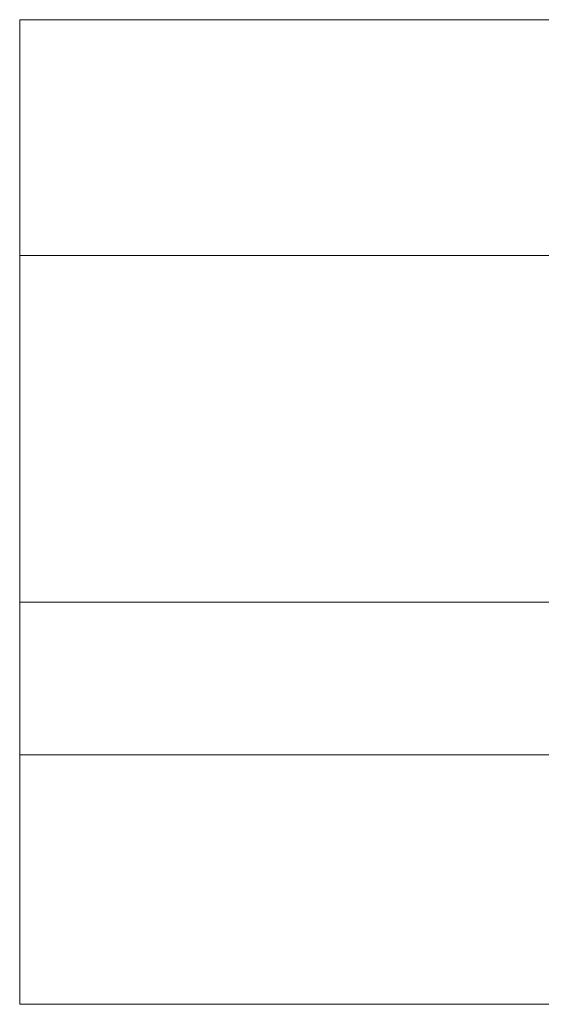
# Model space of a CAD drawing. Header units: millimetres. Extents: x 869791 to 957834, y 561000 to 598978.
# Tile 1 of 38: x 869791 to 888604, y 561000 to 596499. Entities that reach past the tile are written whole.
import ezdxf

# ---------------------------------------------------------------- set-up
doc = ezdxf.new("R2010")
doc.units = ezdxf.units.MM
doc.linetypes.add('_T2 Grid Line', pattern=[22.225, 12.7, -3.175, 3.175, -3.175])
doc.layers.add('A822-1', color=7, linetype='_T2 Grid Line', lineweight=5)
doc.layers.add('A852-TYNN', color=7, linetype='Continuous', lineweight=5)

msp = doc.modelspace()

# ---------------------------------------------------------------- linework, layer by layer
at = {"layer": 'A822-1'}
for p, q in [((869791, 588000), (957834, 588000)), ((869791, 575500), (957834, 575500)), ((869791, 570000), (957834, 570000)), ((869791, 561000), (957834, 561000))]:
    msp.add_line(p, q, dxfattribs=at)
at = {"layer": 'A852-TYNN'}
msp.add_lwpolyline([(957834, 596499), (869791, 596499), (869791, 561000), (957834, 561000)], close=True, dxfattribs=at)

doc.saveas('drawing.dxf')
